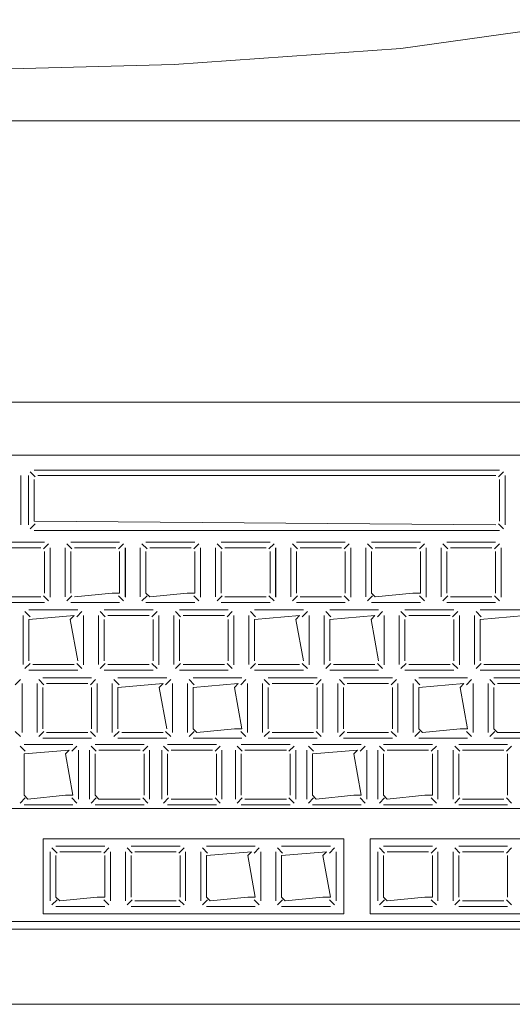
# Model space of a CAD drawing. Header units: feet. Extents: x 8 to 127, y 6 to 90.
# Tile 123 of 256: x 40.458 to 40.5235, y 50.2827 to 50.4135. Entities that reach past the tile are written whole.
import ezdxf

# ---------------------------------------------------------------- set-up
doc = ezdxf.new("R2010")
doc.units = ezdxf.units.FT
doc.header["$MEASUREMENT"] = 0
for name, color, linetype in [('MOBILARIO', 8, 'Continuous'), ('MOBILIÁRIO - móveis', 250, 'Continuous'), ('MOBILIÁRIO2', 250, 'Continuous')]:
    doc.layers.add(name, color=color, linetype=linetype)

msp = doc.modelspace()

# ---------------------------------------------------------------- linework, layer by layer
at = {"layer": 'MOBILARIO', "lineweight": 5}
for p, q in [((40.56614, 50.36268), (40.33814, 50.36268)), ((40.56614, 50.36268), (40.33814, 50.36268)), ((40.53914, 50.35562), (40.44264, 50.35562)), ((40.53914, 50.35562), (40.44264, 50.35562)), ((40.45819, 50.35291), (40.45819, 50.34637)), ((40.45819, 50.35291), (40.45819, 50.34637)), ((40.45919, 50.35291), (40.45919, 50.34637)), ((40.45919, 50.34637), (40.45919, 50.35291)), ((40.45919, 50.35291), (40.45919, 50.34637)), ((40.45919, 50.34637), (40.45919, 50.35291)), ((40.46008, 50.35277), (40.45941, 50.35344)), ((40.46008, 50.35277), (40.45941, 50.35344)), ((40.52183, 50.35366), (40.45994, 50.35366)), ((40.52183, 50.35366), (40.45994, 50.35366)), ((40.46044, 50.35291), (40.52133, 50.35291)), ((40.46044, 50.35291), (40.52133, 50.35291)), ((40.52169, 50.35277), (40.52236, 50.35344)), ((40.52169, 50.35277), (40.52236, 50.35344)), ((40.52258, 50.34637), (40.52258, 50.35291)), ((40.52258, 50.34637), (40.52258, 50.35291)), ((40.45994, 50.34687), (40.45994, 50.35241)), ((40.45994, 50.34687), (40.45994, 50.35241)), ((40.52183, 50.35241), (40.52183, 50.34687)), ((40.52183, 50.35241), (40.52183, 50.34687)), ((40.46008, 50.34652), (40.45941, 50.34584)), ((40.46008, 50.34652), (40.45941, 50.34584)), ((40.52133, 50.34637), (40.45994, 50.34687)), ((40.52133, 50.34637), (40.45994, 50.34687)), ((40.52169, 50.34652), (40.52236, 50.34584)), ((40.52169, 50.34652), (40.52236, 50.34584)), ((40.45994, 50.34562), (40.52183, 50.34562)), ((40.45994, 50.34562), (40.52183, 50.34562)), ((40.46131, 50.34407), (40.45481, 50.34407)), ((40.46131, 50.34407), (40.45481, 50.34407)), ((40.46117, 50.34317), (40.46184, 50.34385)), ((40.46117, 50.34317), (40.46184, 50.34385)), ((40.46496, 50.34317), (40.46428, 50.34385)), ((40.46496, 50.34317), (40.46428, 50.34385)), ((40.47131, 50.34407), (40.46481, 50.34407)), ((40.47131, 50.34407), (40.46481, 50.34407)), ((40.47117, 50.34317), (40.47184, 50.34385)), ((40.47117, 50.34317), (40.47184, 50.34385)), ((40.47496, 50.34317), (40.47428, 50.34385)), ((40.47496, 50.34317), (40.47428, 50.34385)), ((40.48131, 50.34407), (40.47481, 50.34407)), ((40.48131, 50.34407), (40.47481, 50.34407)), ((40.48117, 50.34317), (40.48184, 50.34385)), ((40.48117, 50.34317), (40.48184, 50.34385)), ((40.48496, 50.34317), (40.48428, 50.34385)), ((40.48496, 50.34317), (40.48428, 50.34385)), ((40.49131, 50.34407), (40.48481, 50.34407)), ((40.49131, 50.34407), (40.48481, 50.34407)), ((40.49117, 50.34317), (40.49184, 50.34385)), ((40.49117, 50.34317), (40.49184, 50.34385)), ((40.49496, 50.34317), (40.49428, 50.34385)), ((40.49496, 50.34317), (40.49428, 50.34385)), ((40.50131, 50.34407), (40.49481, 50.34407)), ((40.50131, 50.34407), (40.49481, 50.34407)), ((40.50117, 50.34317), (40.50184, 50.34385)), ((40.50117, 50.34317), (40.50184, 50.34385)), ((40.50496, 50.34317), (40.50428, 50.34385)), ((40.50496, 50.34317), (40.50428, 50.34385)), ((40.51131, 50.34407), (40.50481, 50.34407)), ((40.51131, 50.34407), (40.50481, 50.34407)), ((40.51117, 50.34317), (40.51184, 50.34385)), ((40.51117, 50.34317), (40.51184, 50.34385)), ((40.51496, 50.34317), (40.51428, 50.34385)), ((40.51496, 50.34317), (40.51428, 50.34385)), ((40.52131, 50.34407), (40.51481, 50.34407)), ((40.52131, 50.34407), (40.51481, 50.34407)), ((40.52117, 50.34317), (40.52184, 50.34385)), ((40.52117, 50.34317), (40.52184, 50.34385)), ((40.46081, 50.34332), (40.45531, 50.34332)), ((40.46081, 50.34332), (40.45531, 50.34332)), ((40.46131, 50.33732), (40.46131, 50.34282)), ((40.46131, 50.33732), (40.46131, 50.34282)), ((40.46206, 50.33682), (40.46206, 50.34332)), ((40.46206, 50.33682), (40.46206, 50.34332)), ((40.46207, 50.33678), (40.46207, 50.34332)), ((40.46207, 50.33678), (40.46207, 50.34332)), ((40.46406, 50.34332), (40.46406, 50.33682)), ((40.46406, 50.34332), (40.46406, 50.33682)), ((40.46481, 50.34282), (40.46481, 50.33732)), ((40.46481, 50.34282), (40.46481, 50.33732)), ((40.47081, 50.34332), (40.46531, 50.34332)), ((40.47081, 50.34332), (40.46531, 50.34332)), ((40.47131, 50.33732), (40.47131, 50.34282)), ((40.47131, 50.33732), (40.47131, 50.34282)), ((40.47206, 50.33682), (40.47206, 50.34332)), ((40.47206, 50.33682), (40.47206, 50.34332)), ((40.47207, 50.33678), (40.47207, 50.34332)), ((40.47207, 50.33678), (40.47207, 50.34332)), ((40.47406, 50.34332), (40.47406, 50.33682)), ((40.47406, 50.34332), (40.47406, 50.33682)), ((40.47481, 50.34282), (40.47481, 50.33732)), ((40.47481, 50.34282), (40.47481, 50.33732)), ((40.48081, 50.34332), (40.47531, 50.34332)), ((40.48081, 50.34332), (40.47531, 50.34332)), ((40.48131, 50.33732), (40.48131, 50.34282)), ((40.48131, 50.33732), (40.48131, 50.34282)), ((40.48206, 50.33682), (40.48206, 50.34332)), ((40.48206, 50.33682), (40.48206, 50.34332)), ((40.48207, 50.33678), (40.48207, 50.34332)), ((40.48207, 50.33678), (40.48207, 50.34332)), ((40.48406, 50.34332), (40.48406, 50.33682)), ((40.48406, 50.34332), (40.48406, 50.33682)), ((40.48481, 50.34282), (40.48481, 50.33732)), ((40.48481, 50.34282), (40.48481, 50.33732)), ((40.49081, 50.34332), (40.48531, 50.34332)), ((40.49081, 50.34332), (40.48531, 50.34332)), ((40.49131, 50.33732), (40.49131, 50.34282)), ((40.49131, 50.33732), (40.49131, 50.34282)), ((40.49206, 50.33682), (40.49206, 50.34332)), ((40.49206, 50.33682), (40.49206, 50.34332)), ((40.49207, 50.33678), (40.49207, 50.34332)), ((40.49207, 50.33678), (40.49207, 50.34332)), ((40.49406, 50.34332), (40.49406, 50.33682)), ((40.49406, 50.34332), (40.49406, 50.33682)), ((40.49481, 50.34282), (40.49481, 50.33732)), ((40.49481, 50.34282), (40.49481, 50.33732)), ((40.50081, 50.34332), (40.49531, 50.34332)), ((40.50081, 50.34332), (40.49531, 50.34332)), ((40.50131, 50.33732), (40.50131, 50.34282)), ((40.50131, 50.33732), (40.50131, 50.34282)), ((40.50206, 50.33682), (40.50206, 50.34332)), ((40.50206, 50.33682), (40.50206, 50.34332)), ((40.50207, 50.33678), (40.50207, 50.34332)), ((40.50207, 50.33678), (40.50207, 50.34332)), ((40.50406, 50.34332), (40.50406, 50.33682)), ((40.50406, 50.34332), (40.50406, 50.33682)), ((40.50481, 50.34282), (40.50481, 50.33732)), ((40.50481, 50.34282), (40.50481, 50.33732)), ((40.51081, 50.34332), (40.50531, 50.34332)), ((40.51081, 50.34332), (40.50531, 50.34332)), ((40.51131, 50.33732), (40.51131, 50.34282)), ((40.51131, 50.33732), (40.51131, 50.34282)), ((40.51206, 50.33682), (40.51206, 50.34332)), ((40.51206, 50.33682), (40.51206, 50.34332)), ((40.51207, 50.33678), (40.51207, 50.34332)), ((40.51207, 50.33678), (40.51207, 50.34332)), ((40.51406, 50.34332), (40.51406, 50.33682)), ((40.51406, 50.34332), (40.51406, 50.33682)), ((40.51481, 50.34282), (40.51481, 50.33732)), ((40.51481, 50.34282), (40.51481, 50.33732)), ((40.52081, 50.34332), (40.51531, 50.34332)), ((40.52081, 50.34332), (40.51531, 50.34332)), ((40.52131, 50.33732), (40.52131, 50.34282)), ((40.52131, 50.33732), (40.52131, 50.34282)), ((40.52206, 50.33682), (40.52206, 50.34332)), ((40.52206, 50.33682), (40.52206, 50.34332)), ((40.52207, 50.33678), (40.52207, 50.34332)), ((40.52207, 50.33678), (40.52207, 50.34332)), ((40.46531, 50.33682), (40.47031, 50.33732)), ((40.46531, 50.33682), (40.47031, 50.33732)), ((40.47031, 50.33732), (40.47131, 50.33732)), ((40.47031, 50.33732), (40.47131, 50.33732)), ((40.47481, 50.33732), (40.47531, 50.33682)), ((40.47481, 50.33732), (40.47531, 50.33682)), ((40.47531, 50.33682), (40.48031, 50.33732)), ((40.47531, 50.33682), (40.48031, 50.33732)), ((40.48031, 50.33732), (40.48131, 50.33732)), ((40.48031, 50.33732), (40.48131, 50.33732)), ((40.50481, 50.33732), (40.50531, 50.33682)), ((40.50481, 50.33732), (40.50531, 50.33682)), ((40.50531, 50.33682), (40.51031, 50.33732)), ((40.50531, 50.33682), (40.51031, 50.33732)), ((40.51031, 50.33732), (40.51131, 50.33732)), ((40.51031, 50.33732), (40.51131, 50.33732)), ((40.45481, 50.33607), (40.46131, 50.33607)), ((40.45481, 50.33607), (40.46131, 50.33607)), ((40.45531, 50.33682), (40.46081, 50.33682)), ((40.45531, 50.33682), (40.46081, 50.33682)), ((40.46117, 50.33696), (40.46184, 50.33629)), ((40.46117, 50.33696), (40.46184, 50.33629)), ((40.46496, 50.33696), (40.46428, 50.33629)), ((40.46496, 50.33696), (40.46428, 50.33629)), ((40.46481, 50.33607), (40.47131, 50.33607)), ((40.46481, 50.33607), (40.47131, 50.33607)), ((40.47117, 50.33696), (40.47184, 50.33629)), ((40.47117, 50.33696), (40.47184, 50.33629)), ((40.47496, 50.33696), (40.47428, 50.33629)), ((40.47496, 50.33696), (40.47428, 50.33629)), ((40.47481, 50.33607), (40.48131, 50.33607)), ((40.47481, 50.33607), (40.48131, 50.33607)), ((40.48117, 50.33696), (40.48184, 50.33629)), ((40.48117, 50.33696), (40.48184, 50.33629)), ((40.48496, 50.33696), (40.48428, 50.33629)), ((40.48496, 50.33696), (40.48428, 50.33629)), ((40.48481, 50.33607), (40.49131, 50.33607)), ((40.48481, 50.33607), (40.49131, 50.33607)), ((40.48531, 50.33682), (40.49081, 50.33682)), ((40.48531, 50.33682), (40.49081, 50.33682)), ((40.49117, 50.33696), (40.49184, 50.33629)), ((40.49117, 50.33696), (40.49184, 50.33629)), ((40.49496, 50.33696), (40.49428, 50.33629)), ((40.49496, 50.33696), (40.49428, 50.33629)), ((40.49481, 50.33607), (40.50131, 50.33607)), ((40.49481, 50.33607), (40.50131, 50.33607)), ((40.49531, 50.33682), (40.50081, 50.33682)), ((40.49531, 50.33682), (40.50081, 50.33682)), ((40.50117, 50.33696), (40.50184, 50.33629)), ((40.50117, 50.33696), (40.50184, 50.33629)), ((40.50496, 50.33696), (40.50428, 50.33629)), ((40.50496, 50.33696), (40.50428, 50.33629)), ((40.50481, 50.33607), (40.51131, 50.33607)), ((40.50481, 50.33607), (40.51131, 50.33607)), ((40.51117, 50.33696), (40.51184, 50.33629)), ((40.51117, 50.33696), (40.51184, 50.33629)), ((40.51496, 50.33696), (40.51428, 50.33629)), ((40.51496, 50.33696), (40.51428, 50.33629)), ((40.51481, 50.33607), (40.52131, 50.33607)), ((40.51481, 50.33607), (40.52131, 50.33607)), ((40.51531, 50.33682), (40.52081, 50.33682)), ((40.51531, 50.33682), (40.52081, 50.33682)), ((40.52117, 50.33696), (40.52184, 50.33629)), ((40.52117, 50.33696), (40.52184, 50.33629)), ((40.4594, 50.33417), (40.45872, 50.33485)), ((40.4594, 50.33417), (40.45872, 50.33485)), ((40.46575, 50.33507), (40.45925, 50.33507)), ((40.46575, 50.33507), (40.45925, 50.33507)), ((40.4656, 50.33417), (40.46628, 50.33485)), ((40.4656, 50.33417), (40.46628, 50.33485)), ((40.4694, 50.33417), (40.46872, 50.33485)), ((40.4694, 50.33417), (40.46872, 50.33485)), ((40.47575, 50.33507), (40.46925, 50.33507)), ((40.47575, 50.33507), (40.46925, 50.33507)), ((40.4756, 50.33417), (40.47628, 50.33485)), ((40.4756, 50.33417), (40.47628, 50.33485)), ((40.4794, 50.33417), (40.47872, 50.33485)), ((40.4794, 50.33417), (40.47872, 50.33485)), ((40.48575, 50.33507), (40.47925, 50.33507)), ((40.48575, 50.33507), (40.47925, 50.33507)), ((40.4856, 50.33417), (40.48628, 50.33485)), ((40.4856, 50.33417), (40.48628, 50.33485)), ((40.4894, 50.33417), (40.48872, 50.33485)), ((40.4894, 50.33417), (40.48872, 50.33485)), ((40.49575, 50.33507), (40.48925, 50.33507)), ((40.49575, 50.33507), (40.48925, 50.33507)), ((40.4956, 50.33417), (40.49628, 50.33485)), ((40.4956, 50.33417), (40.49628, 50.33485)), ((40.4994, 50.33417), (40.49872, 50.33485)), ((40.4994, 50.33417), (40.49872, 50.33485)), ((40.50575, 50.33507), (40.49925, 50.33507)), ((40.50575, 50.33507), (40.49925, 50.33507)), ((40.5056, 50.33417), (40.50628, 50.33485)), ((40.5056, 50.33417), (40.50628, 50.33485)), ((40.5094, 50.33417), (40.50872, 50.33485)), ((40.5094, 50.33417), (40.50872, 50.33485)), ((40.51575, 50.33507), (40.50925, 50.33507)), ((40.51575, 50.33507), (40.50925, 50.33507)), ((40.5156, 50.33417), (40.51628, 50.33485)), ((40.5156, 50.33417), (40.51628, 50.33485)), ((40.5194, 50.33417), (40.51872, 50.33485)), ((40.5194, 50.33417), (40.51872, 50.33485)), ((40.52575, 50.33507), (40.51925, 50.33507)), ((40.52575, 50.33507), (40.51925, 50.33507)), ((40.4585, 50.33432), (40.4585, 50.32782)), ((40.4585, 50.33432), (40.4585, 50.32782)), ((40.46525, 50.33432), (40.45925, 50.33382)), ((40.46525, 50.33432), (40.45925, 50.33382)), ((40.45925, 50.33382), (40.45925, 50.32832)), ((40.45925, 50.33382), (40.45925, 50.32832)), ((40.46475, 50.33382), (40.46525, 50.33432)), ((40.46475, 50.33382), (40.46525, 50.33432)), ((40.46575, 50.32832), (40.46475, 50.33382)), ((40.46575, 50.32832), (40.46475, 50.33382)), ((40.4665, 50.32782), (40.4665, 50.33432)), ((40.4665, 50.32782), (40.4665, 50.33432)), ((40.46651, 50.32778), (40.46651, 50.33432)), ((40.46651, 50.32778), (40.46651, 50.33432)), ((40.4685, 50.33432), (40.4685, 50.32782)), ((40.4685, 50.33432), (40.4685, 50.32782)), ((40.46925, 50.33382), (40.46925, 50.32832)), ((40.46925, 50.33382), (40.46925, 50.32832)), ((40.47525, 50.33432), (40.46975, 50.33432)), ((40.47525, 50.33432), (40.46975, 50.33432)), ((40.47575, 50.32832), (40.47575, 50.33382)), ((40.47575, 50.32832), (40.47575, 50.33382)), ((40.4765, 50.32782), (40.4765, 50.33432)), ((40.4765, 50.32782), (40.4765, 50.33432)), ((40.47651, 50.32778), (40.47651, 50.33432)), ((40.47651, 50.32778), (40.47651, 50.33432)), ((40.4785, 50.33432), (40.4785, 50.32782)), ((40.4785, 50.33432), (40.4785, 50.32782)), ((40.47925, 50.33382), (40.47925, 50.32832)), ((40.47925, 50.33382), (40.47925, 50.32832)), ((40.48525, 50.33432), (40.47975, 50.33432)), ((40.48525, 50.33432), (40.47975, 50.33432)), ((40.48575, 50.32832), (40.48575, 50.33382)), ((40.48575, 50.32832), (40.48575, 50.33382)), ((40.4865, 50.32782), (40.4865, 50.33432)), ((40.4865, 50.32782), (40.4865, 50.33432)), ((40.48651, 50.32778), (40.48651, 50.33432)), ((40.48651, 50.32778), (40.48651, 50.33432)), ((40.4885, 50.33432), (40.4885, 50.32782)), ((40.4885, 50.33432), (40.4885, 50.32782)), ((40.49525, 50.33432), (40.48925, 50.33382)), ((40.49525, 50.33432), (40.48925, 50.33382)), ((40.48925, 50.33382), (40.48925, 50.32832)), ((40.48925, 50.33382), (40.48925, 50.32832)), ((40.49475, 50.33382), (40.49525, 50.33432)), ((40.49475, 50.33382), (40.49525, 50.33432)), ((40.49575, 50.32832), (40.49475, 50.33382)), ((40.49575, 50.32832), (40.49475, 50.33382)), ((40.4965, 50.32782), (40.4965, 50.33432)), ((40.4965, 50.32782), (40.4965, 50.33432)), ((40.49651, 50.32778), (40.49651, 50.33432)), ((40.49651, 50.32778), (40.49651, 50.33432)), ((40.4985, 50.33432), (40.4985, 50.32782)), ((40.4985, 50.33432), (40.4985, 50.32782)), ((40.50525, 50.33432), (40.49925, 50.33382)), ((40.50525, 50.33432), (40.49925, 50.33382)), ((40.49925, 50.33382), (40.49925, 50.32832)), ((40.49925, 50.33382), (40.49925, 50.32832)), ((40.50475, 50.33382), (40.50525, 50.33432)), ((40.50475, 50.33382), (40.50525, 50.33432)), ((40.50575, 50.32832), (40.50475, 50.33382)), ((40.50575, 50.32832), (40.50475, 50.33382)), ((40.5065, 50.32782), (40.5065, 50.33432)), ((40.5065, 50.32782), (40.5065, 50.33432)), ((40.50651, 50.32778), (40.50651, 50.33432)), ((40.50651, 50.32778), (40.50651, 50.33432)), ((40.5085, 50.33432), (40.5085, 50.32782)), ((40.5085, 50.33432), (40.5085, 50.32782)), ((40.50925, 50.33382), (40.50925, 50.32832)), ((40.50925, 50.33382), (40.50925, 50.32832)), ((40.51525, 50.33432), (40.50975, 50.33432)), ((40.51525, 50.33432), (40.50975, 50.33432)), ((40.51575, 50.32832), (40.51575, 50.33382)), ((40.51575, 50.32832), (40.51575, 50.33382)), ((40.5165, 50.32782), (40.5165, 50.33432)), ((40.5165, 50.32782), (40.5165, 50.33432)), ((40.51651, 50.32778), (40.51651, 50.33432)), ((40.51651, 50.32778), (40.51651, 50.33432)), ((40.5185, 50.33432), (40.5185, 50.32782)), ((40.5185, 50.33432), (40.5185, 50.32782)), ((40.52525, 50.33432), (40.51925, 50.33382)), ((40.52525, 50.33432), (40.51925, 50.33382)), ((40.51925, 50.33382), (40.51925, 50.32832)), ((40.51925, 50.33382), (40.51925, 50.32832)), ((40.4594, 50.32796), (40.45872, 50.32729)), ((40.4594, 50.32796), (40.45872, 50.32729)), ((40.4656, 50.32796), (40.46628, 50.32729)), ((40.4656, 50.32796), (40.46628, 50.32729)), ((40.4694, 50.32796), (40.46872, 50.32729)), ((40.4694, 50.32796), (40.46872, 50.32729)), ((40.4756, 50.32796), (40.47628, 50.32729)), ((40.4756, 50.32796), (40.47628, 50.32729)), ((40.4794, 50.32796), (40.47872, 50.32729)), ((40.4794, 50.32796), (40.47872, 50.32729)), ((40.4856, 50.32796), (40.48628, 50.32729)), ((40.4856, 50.32796), (40.48628, 50.32729)), ((40.4894, 50.32796), (40.48872, 50.32729)), ((40.4894, 50.32796), (40.48872, 50.32729)), ((40.4956, 50.32796), (40.49628, 50.32729)), ((40.4956, 50.32796), (40.49628, 50.32729)), ((40.4994, 50.32796), (40.49872, 50.32729)), ((40.4994, 50.32796), (40.49872, 50.32729)), ((40.5056, 50.32796), (40.50628, 50.32729)), ((40.5056, 50.32796), (40.50628, 50.32729)), ((40.5094, 50.32796), (40.50872, 50.32729)), ((40.5094, 50.32796), (40.50872, 50.32729)), ((40.5156, 50.32796), (40.51628, 50.32729)), ((40.5156, 50.32796), (40.51628, 50.32729)), ((40.5194, 50.32796), (40.51872, 50.32729)), ((40.5194, 50.32796), (40.51872, 50.32729)), ((40.45925, 50.32707), (40.46575, 50.32707)), ((40.45925, 50.32707), (40.46575, 50.32707)), ((40.45975, 50.32782), (40.46525, 50.32782)), ((40.45975, 50.32782), (40.46525, 50.32782)), ((40.46925, 50.32707), (40.47575, 50.32707)), ((40.46925, 50.32707), (40.47575, 50.32707)), ((40.46975, 50.32782), (40.47525, 50.32782)), ((40.46975, 50.32782), (40.47525, 50.32782)), ((40.47925, 50.32707), (40.48575, 50.32707)), ((40.47925, 50.32707), (40.48575, 50.32707)), ((40.47975, 50.32782), (40.48525, 50.32782)), ((40.47975, 50.32782), (40.48525, 50.32782)), ((40.48925, 50.32707), (40.49575, 50.32707)), ((40.48925, 50.32707), (40.49575, 50.32707)), ((40.48975, 50.32782), (40.49525, 50.32782)), ((40.48975, 50.32782), (40.49525, 50.32782)), ((40.49925, 50.32707), (40.50575, 50.32707)), ((40.49925, 50.32707), (40.50575, 50.32707)), ((40.49975, 50.32782), (40.50525, 50.32782)), ((40.49975, 50.32782), (40.50525, 50.32782)), ((40.50925, 50.32707), (40.51575, 50.32707)), ((40.50925, 50.32707), (40.51575, 50.32707)), ((40.50975, 50.32782), (40.51525, 50.32782)), ((40.50975, 50.32782), (40.51525, 50.32782)), ((40.51925, 50.32707), (40.52575, 50.32707)), ((40.51925, 50.32707), (40.52575, 50.32707)), ((40.51975, 50.32782), (40.52525, 50.32782)), ((40.51975, 50.32782), (40.52525, 50.32782)), ((40.45743, 50.32513), (40.45811, 50.32581)), ((40.45743, 50.32513), (40.45811, 50.32581)), ((40.45833, 50.31878), (40.45833, 50.32528)), ((40.45833, 50.31878), (40.45833, 50.32528)), ((40.46033, 50.32528), (40.46033, 50.31878)), ((40.46033, 50.32528), (40.46033, 50.31878)), ((40.46123, 50.32513), (40.46055, 50.32581)), ((40.46123, 50.32513), (40.46055, 50.32581)), ((40.46758, 50.32603), (40.46108, 50.32603)), ((40.46758, 50.32603), (40.46108, 50.32603)), ((40.46708, 50.32528), (40.46158, 50.32528)), ((40.46708, 50.32528), (40.46158, 50.32528)), ((40.46743, 50.32513), (40.46811, 50.32581)), ((40.46743, 50.32513), (40.46811, 50.32581)), ((40.46833, 50.31878), (40.46833, 50.32528)), ((40.46833, 50.31878), (40.46833, 50.32528)), ((40.47033, 50.32528), (40.47033, 50.31878)), ((40.47033, 50.32528), (40.47033, 50.31878)), ((40.47123, 50.32513), (40.47055, 50.32581)), ((40.47123, 50.32513), (40.47055, 50.32581)), ((40.47758, 50.32603), (40.47108, 50.32603)), ((40.47758, 50.32603), (40.47108, 50.32603)), ((40.47708, 50.32528), (40.47108, 50.32478)), ((40.47708, 50.32528), (40.47108, 50.32478)), ((40.47658, 50.32478), (40.47708, 50.32528)), ((40.47658, 50.32478), (40.47708, 50.32528)), ((40.47743, 50.32513), (40.47811, 50.32581)), ((40.47743, 50.32513), (40.47811, 50.32581)), ((40.47833, 50.31878), (40.47833, 50.32528)), ((40.47833, 50.31878), (40.47833, 50.32528)), ((40.48033, 50.32528), (40.48033, 50.31878)), ((40.48033, 50.32528), (40.48033, 50.31878)), ((40.48123, 50.32513), (40.48055, 50.32581)), ((40.48123, 50.32513), (40.48055, 50.32581)), ((40.48758, 50.32603), (40.48108, 50.32603)), ((40.48758, 50.32603), (40.48108, 50.32603)), ((40.48708, 50.32528), (40.48108, 50.32478)), ((40.48708, 50.32528), (40.48108, 50.32478)), ((40.48658, 50.32478), (40.48708, 50.32528)), ((40.48658, 50.32478), (40.48708, 50.32528)), ((40.48743, 50.32513), (40.48811, 50.32581)), ((40.48743, 50.32513), (40.48811, 50.32581)), ((40.48833, 50.31878), (40.48833, 50.32528)), ((40.48833, 50.31878), (40.48833, 50.32528)), ((40.49033, 50.32528), (40.49033, 50.31878)), ((40.49033, 50.32528), (40.49033, 50.31878)), ((40.49123, 50.32513), (40.49055, 50.32581)), ((40.49123, 50.32513), (40.49055, 50.32581)), ((40.49758, 50.32603), (40.49108, 50.32603)), ((40.49758, 50.32603), (40.49108, 50.32603)), ((40.49708, 50.32528), (40.49158, 50.32528)), ((40.49708, 50.32528), (40.49158, 50.32528)), ((40.49743, 50.32513), (40.49811, 50.32581)), ((40.49743, 50.32513), (40.49811, 50.32581)), ((40.49833, 50.31878), (40.49833, 50.32528)), ((40.49833, 50.31878), (40.49833, 50.32528)), ((40.50033, 50.32528), (40.50033, 50.31878)), ((40.50033, 50.32528), (40.50033, 50.31878)), ((40.50123, 50.32513), (40.50055, 50.32581)), ((40.50123, 50.32513), (40.50055, 50.32581)), ((40.50758, 50.32603), (40.50108, 50.32603)), ((40.50758, 50.32603), (40.50108, 50.32603)), ((40.50708, 50.32528), (40.50158, 50.32528)), ((40.50708, 50.32528), (40.50158, 50.32528)), ((40.50743, 50.32513), (40.50811, 50.32581)), ((40.50743, 50.32513), (40.50811, 50.32581)), ((40.50833, 50.31878), (40.50833, 50.32528)), ((40.50833, 50.31878), (40.50833, 50.32528)), ((40.51033, 50.32528), (40.51033, 50.31878)), ((40.51033, 50.32528), (40.51033, 50.31878)), ((40.51123, 50.32513), (40.51055, 50.32581)), ((40.51123, 50.32513), (40.51055, 50.32581)), ((40.51758, 50.32603), (40.51108, 50.32603)), ((40.51758, 50.32603), (40.51108, 50.32603)), ((40.51708, 50.32528), (40.51108, 50.32478)), ((40.51708, 50.32528), (40.51108, 50.32478)), ((40.51658, 50.32478), (40.51708, 50.32528)), ((40.51658, 50.32478), (40.51708, 50.32528)), ((40.51743, 50.32513), (40.51811, 50.32581)), ((40.51743, 50.32513), (40.51811, 50.32581)), ((40.51833, 50.31878), (40.51833, 50.32528)), ((40.51833, 50.31878), (40.51833, 50.32528)), ((40.52033, 50.32528), (40.52033, 50.31878)), ((40.52033, 50.32528), (40.52033, 50.31878)), ((40.52123, 50.32513), (40.52055, 50.32581)), ((40.52123, 50.32513), (40.52055, 50.32581)), ((40.52758, 50.32603), (40.52108, 50.32603)), ((40.52758, 50.32603), (40.52108, 50.32603)), ((40.52708, 50.32528), (40.52158, 50.32528)), ((40.52708, 50.32528), (40.52158, 50.32528)), ((40.46108, 50.32478), (40.46108, 50.31928)), ((40.46108, 50.32478), (40.46108, 50.31928)), ((40.46758, 50.31928), (40.46758, 50.32478)), ((40.46758, 50.31928), (40.46758, 50.32478)), ((40.47108, 50.32478), (40.47108, 50.31928)), ((40.47108, 50.32478), (40.47108, 50.31928)), ((40.47758, 50.31928), (40.47658, 50.32478)), ((40.47758, 50.31928), (40.47658, 50.32478)), ((40.48108, 50.32478), (40.48108, 50.31928)), ((40.48108, 50.32478), (40.48108, 50.31928)), ((40.48758, 50.31928), (40.48658, 50.32478)), ((40.48758, 50.31928), (40.48658, 50.32478)), ((40.49108, 50.32478), (40.49108, 50.31928)), ((40.49108, 50.32478), (40.49108, 50.31928)), ((40.49758, 50.31928), (40.49758, 50.32478)), ((40.49758, 50.31928), (40.49758, 50.32478)), ((40.50108, 50.32478), (40.50108, 50.31928)), ((40.50108, 50.32478), (40.50108, 50.31928)), ((40.50758, 50.31928), (40.50758, 50.32478)), ((40.50758, 50.31928), (40.50758, 50.32478)), ((40.51108, 50.32478), (40.51108, 50.31928)), ((40.51108, 50.32478), (40.51108, 50.31928)), ((40.51758, 50.31928), (40.51658, 50.32478)), ((40.51758, 50.31928), (40.51658, 50.32478)), ((40.52108, 50.32478), (40.52108, 50.31928)), ((40.52108, 50.32478), (40.52108, 50.31928)), ((40.45743, 50.31893), (40.45811, 50.31825)), ((40.45743, 50.31893), (40.45811, 50.31825)), ((40.46123, 50.31893), (40.46055, 50.31825)), ((40.46123, 50.31893), (40.46055, 50.31825)), ((40.46158, 50.31878), (40.46708, 50.31878)), ((40.46158, 50.31878), (40.46708, 50.31878)), ((40.46743, 50.31893), (40.46811, 50.31825)), ((40.46743, 50.31893), (40.46811, 50.31825)), ((40.47123, 50.31893), (40.47055, 50.31825)), ((40.47123, 50.31893), (40.47055, 50.31825)), ((40.47158, 50.31878), (40.47708, 50.31878)), ((40.47158, 50.31878), (40.47708, 50.31878)), ((40.47743, 50.31893), (40.47811, 50.31825)), ((40.47743, 50.31893), (40.47811, 50.31825)), ((40.48123, 50.31893), (40.48055, 50.31825)), ((40.48123, 50.31893), (40.48055, 50.31825)), ((40.48108, 50.31928), (40.48158, 50.31878)), ((40.48108, 50.31928), (40.48158, 50.31878)), ((40.48158, 50.31878), (40.48658, 50.31928)), ((40.48158, 50.31878), (40.48658, 50.31928)), ((40.48658, 50.31928), (40.48758, 50.31928)), ((40.48658, 50.31928), (40.48758, 50.31928)), ((40.48743, 50.31893), (40.48811, 50.31825)), ((40.48743, 50.31893), (40.48811, 50.31825)), ((40.49123, 50.31893), (40.49055, 50.31825)), ((40.49123, 50.31893), (40.49055, 50.31825)), ((40.49158, 50.31878), (40.49708, 50.31878)), ((40.49158, 50.31878), (40.49708, 50.31878)), ((40.49743, 50.31893), (40.49811, 50.31825)), ((40.49743, 50.31893), (40.49811, 50.31825)), ((40.50123, 50.31893), (40.50055, 50.31825)), ((40.50123, 50.31893), (40.50055, 50.31825)), ((40.50158, 50.31878), (40.50708, 50.31878)), ((40.50158, 50.31878), (40.50708, 50.31878)), ((40.50743, 50.31893), (40.50811, 50.31825)), ((40.50743, 50.31893), (40.50811, 50.31825)), ((40.51123, 50.31893), (40.51055, 50.31825)), ((40.51123, 50.31893), (40.51055, 50.31825)), ((40.51108, 50.31928), (40.51158, 50.31878)), ((40.51108, 50.31928), (40.51158, 50.31878)), ((40.51158, 50.31878), (40.51658, 50.31928)), ((40.51158, 50.31878), (40.51658, 50.31928)), ((40.51658, 50.31928), (40.51758, 50.31928)), ((40.51658, 50.31928), (40.51758, 50.31928)), ((40.51743, 50.31893), (40.51811, 50.31825)), ((40.51743, 50.31893), (40.51811, 50.31825)), ((40.52123, 50.31893), (40.52055, 50.31825)), ((40.52123, 50.31893), (40.52055, 50.31825)), ((40.52108, 50.31928), (40.52158, 50.31878)), ((40.52108, 50.31928), (40.52158, 50.31878)), ((40.52158, 50.31878), (40.52708, 50.31878)), ((40.52158, 50.31878), (40.52708, 50.31878)), ((40.46108, 50.31803), (40.46758, 50.31803)), ((40.46108, 50.31803), (40.46758, 50.31803)), ((40.47108, 50.31803), (40.47758, 50.31803)), ((40.47108, 50.31803), (40.47758, 50.31803)), ((40.48108, 50.31803), (40.48758, 50.31803)), ((40.48108, 50.31803), (40.48758, 50.31803)), ((40.49108, 50.31803), (40.49758, 50.31803)), ((40.49108, 50.31803), (40.49758, 50.31803)), ((40.50108, 50.31803), (40.50758, 50.31803)), ((40.50108, 50.31803), (40.50758, 50.31803)), ((40.51108, 50.31803), (40.51758, 50.31803)), ((40.51108, 50.31803), (40.51758, 50.31803)), ((40.52108, 50.31803), (40.52758, 50.31803)), ((40.52108, 50.31803), (40.52758, 50.31803)), ((40.45874, 50.3163), (40.45806, 50.31698)), ((40.45874, 50.3163), (40.45806, 50.31698)), ((40.46509, 50.3172), (40.45859, 50.3172)), ((40.46509, 50.3172), (40.45859, 50.3172)), ((40.46459, 50.31645), (40.45859, 50.31595)), ((40.46459, 50.31645), (40.45859, 50.31595)), ((40.46409, 50.31595), (40.46459, 50.31645)), ((40.46409, 50.31595), (40.46459, 50.31645)), ((40.46494, 50.3163), (40.46562, 50.31698)), ((40.46494, 50.3163), (40.46562, 50.31698)), ((40.46584, 50.30995), (40.46584, 50.31645)), ((40.46584, 50.30995), (40.46584, 50.31645)), ((40.4673, 50.31645), (40.4673, 50.30995)), ((40.4673, 50.31645), (40.4673, 50.30995)), ((40.46819, 50.3163), (40.46752, 50.31698)), ((40.46819, 50.3163), (40.46752, 50.31698)), ((40.47455, 50.3172), (40.46805, 50.3172)), ((40.47455, 50.3172), (40.46805, 50.3172)), ((40.47405, 50.31645), (40.46855, 50.31645)), ((40.47405, 50.31645), (40.46855, 50.31645)), ((40.4744, 50.3163), (40.47508, 50.31698)), ((40.4744, 50.3163), (40.47508, 50.31698)), ((40.4753, 50.30995), (40.4753, 50.31645)), ((40.4753, 50.30995), (40.4753, 50.31645)), ((40.47692, 50.31645), (40.47692, 50.30995)), ((40.47692, 50.31645), (40.47692, 50.30995)), ((40.47781, 50.3163), (40.47714, 50.31698)), ((40.47781, 50.3163), (40.47714, 50.31698)), ((40.48417, 50.3172), (40.47767, 50.3172)), ((40.48417, 50.3172), (40.47767, 50.3172)), ((40.48367, 50.31645), (40.47817, 50.31645)), ((40.48367, 50.31645), (40.47817, 50.31645)), ((40.48402, 50.3163), (40.4847, 50.31698)), ((40.48402, 50.3163), (40.4847, 50.31698)), ((40.48492, 50.30995), (40.48492, 50.31645)), ((40.48492, 50.30995), (40.48492, 50.31645)), ((40.48673, 50.31645), (40.48673, 50.30995)), ((40.48673, 50.31645), (40.48673, 50.30995)), ((40.48762, 50.3163), (40.48695, 50.31698)), ((40.48762, 50.3163), (40.48695, 50.31698)), ((40.49398, 50.3172), (40.48748, 50.3172)), ((40.49398, 50.3172), (40.48748, 50.3172)), ((40.49348, 50.31645), (40.48798, 50.31645)), ((40.49348, 50.31645), (40.48798, 50.31645)), ((40.49383, 50.3163), (40.49451, 50.31698)), ((40.49383, 50.3163), (40.49451, 50.31698)), ((40.49473, 50.30995), (40.49473, 50.31645)), ((40.49473, 50.30995), (40.49473, 50.31645)), ((40.4962, 50.31645), (40.4962, 50.30995)), ((40.4962, 50.31645), (40.4962, 50.30995)), ((40.49709, 50.3163), (40.49642, 50.31698)), ((40.49709, 50.3163), (40.49642, 50.31698)), ((40.50345, 50.3172), (40.49695, 50.3172)), ((40.50345, 50.3172), (40.49695, 50.3172)), ((40.50295, 50.31645), (40.49695, 50.31595)), ((40.50295, 50.31645), (40.49695, 50.31595)), ((40.50245, 50.31595), (40.50295, 50.31645)), ((40.50245, 50.31595), (40.50295, 50.31645)), ((40.5033, 50.3163), (40.50398, 50.31698)), ((40.5033, 50.3163), (40.50398, 50.31698)), ((40.5042, 50.30995), (40.5042, 50.31645)), ((40.5042, 50.30995), (40.5042, 50.31645)), ((40.50565, 50.31645), (40.50565, 50.30995)), ((40.50565, 50.31645), (40.50565, 50.30995)), ((40.50654, 50.3163), (40.50587, 50.31698)), ((40.50654, 50.3163), (40.50587, 50.31698)), ((40.5129, 50.3172), (40.5064, 50.3172)), ((40.5129, 50.3172), (40.5064, 50.3172)), ((40.5124, 50.31645), (40.5069, 50.31645)), ((40.5124, 50.31645), (40.5069, 50.31645)), ((40.51275, 50.3163), (40.51343, 50.31698)), ((40.51275, 50.3163), (40.51343, 50.31698)), ((40.51365, 50.30995), (40.51365, 50.31645)), ((40.51365, 50.30995), (40.51365, 50.31645)), ((40.51565, 50.31645), (40.51565, 50.30995)), ((40.51565, 50.31645), (40.51565, 50.30995)), ((40.51654, 50.3163), (40.51587, 50.31698)), ((40.51654, 50.3163), (40.51587, 50.31698)), ((40.5229, 50.3172), (40.5164, 50.3172)), ((40.5229, 50.3172), (40.5164, 50.3172)), ((40.5224, 50.31645), (40.5169, 50.31645)), ((40.5224, 50.31645), (40.5169, 50.31645)), ((40.52275, 50.3163), (40.52343, 50.31698)), ((40.52275, 50.3163), (40.52343, 50.31698)), ((40.45859, 50.31595), (40.45859, 50.31045)), ((40.45859, 50.31595), (40.45859, 50.31045)), ((40.46509, 50.31045), (40.46409, 50.31595)), ((40.46509, 50.31045), (40.46409, 50.31595)), ((40.46805, 50.31595), (40.46805, 50.31045)), ((40.46805, 50.31595), (40.46805, 50.31045)), ((40.47455, 50.31045), (40.47455, 50.31595)), ((40.47455, 50.31045), (40.47455, 50.31595)), ((40.47767, 50.31595), (40.47767, 50.31045)), ((40.47767, 50.31595), (40.47767, 50.31045)), ((40.48417, 50.31045), (40.48417, 50.31595)), ((40.48417, 50.31045), (40.48417, 50.31595)), ((40.48748, 50.31595), (40.48748, 50.31045)), ((40.48748, 50.31595), (40.48748, 50.31045)), ((40.49398, 50.31045), (40.49398, 50.31595)), ((40.49398, 50.31045), (40.49398, 50.31595)), ((40.49695, 50.31595), (40.49695, 50.31045)), ((40.49695, 50.31595), (40.49695, 50.31045)), ((40.50345, 50.31045), (40.50245, 50.31595)), ((40.50345, 50.31045), (40.50245, 50.31595)), ((40.5064, 50.31595), (40.5064, 50.31045)), ((40.5064, 50.31595), (40.5064, 50.31045)), ((40.5129, 50.31045), (40.5129, 50.31595)), ((40.5129, 50.31045), (40.5129, 50.31595)), ((40.5164, 50.31595), (40.5164, 50.31045)), ((40.5164, 50.31595), (40.5164, 50.31045)), ((40.5229, 50.31045), (40.5229, 50.31595)), ((40.5229, 50.31045), (40.5229, 50.31595)), ((40.45874, 50.31009), (40.45806, 50.30942)), ((40.45874, 50.31009), (40.45806, 50.30942)), ((40.45859, 50.31045), (40.45909, 50.30995)), ((40.45859, 50.31045), (40.45909, 50.30995)), ((40.45909, 50.30995), (40.46409, 50.31045)), ((40.45909, 50.30995), (40.46409, 50.31045)), ((40.46409, 50.31045), (40.46509, 50.31045)), ((40.46409, 50.31045), (40.46509, 50.31045)), ((40.46494, 50.31009), (40.46562, 50.30942)), ((40.46494, 50.31009), (40.46562, 50.30942)), ((40.46819, 50.31009), (40.46752, 50.30942)), ((40.46819, 50.31009), (40.46752, 50.30942)), ((40.46805, 50.31045), (40.46855, 50.30995)), ((40.46805, 50.31045), (40.46855, 50.30995)), ((40.46855, 50.30995), (40.47405, 50.30995)), ((40.46855, 50.30995), (40.47405, 50.30995)), ((40.4744, 50.31009), (40.47508, 50.30942)), ((40.4744, 50.31009), (40.47508, 50.30942)), ((40.47781, 50.31009), (40.47714, 50.30942)), ((40.47781, 50.31009), (40.47714, 50.30942)), ((40.47817, 50.30995), (40.48367, 50.30995)), ((40.47817, 50.30995), (40.48367, 50.30995)), ((40.48402, 50.31009), (40.4847, 50.30942)), ((40.48402, 50.31009), (40.4847, 50.30942)), ((40.48762, 50.31009), (40.48695, 50.30942)), ((40.48762, 50.31009), (40.48695, 50.30942)), ((40.48798, 50.30995), (40.49348, 50.30995)), ((40.48798, 50.30995), (40.49348, 50.30995)), ((40.49383, 50.31009), (40.49451, 50.30942)), ((40.49383, 50.31009), (40.49451, 50.30942)), ((40.49709, 50.31009), (40.49642, 50.30942)), ((40.49709, 50.31009), (40.49642, 50.30942)), ((40.49695, 50.31045), (40.49745, 50.30995)), ((40.49695, 50.31045), (40.49745, 50.30995)), ((40.49745, 50.30995), (40.50245, 50.31045)), ((40.49745, 50.30995), (40.50245, 50.31045)), ((40.50245, 50.31045), (40.50345, 50.31045)), ((40.50245, 50.31045), (40.50345, 50.31045)), ((40.5033, 50.31009), (40.50398, 50.30942)), ((40.5033, 50.31009), (40.50398, 50.30942)), ((40.50654, 50.31009), (40.50587, 50.30942)), ((40.50654, 50.31009), (40.50587, 50.30942)), ((40.5064, 50.31045), (40.5069, 50.30995)), ((40.5064, 50.31045), (40.5069, 50.30995)), ((40.5069, 50.30995), (40.5119, 50.31045)), ((40.5069, 50.30995), (40.5119, 50.31045)), ((40.5119, 50.31045), (40.5129, 50.31045)), ((40.5119, 50.31045), (40.5129, 50.31045)), ((40.51275, 50.31009), (40.51343, 50.30942)), ((40.51275, 50.31009), (40.51343, 50.30942)), ((40.51654, 50.31009), (40.51587, 50.30942)), ((40.51654, 50.31009), (40.51587, 50.30942)), ((40.5169, 50.30995), (40.5224, 50.30995)), ((40.5169, 50.30995), (40.5224, 50.30995)), ((40.52275, 50.31009), (40.52343, 50.30942)), ((40.52275, 50.31009), (40.52343, 50.30942)), ((40.41764, 50.30868), (40.56214, 50.30868)), ((40.41764, 50.30868), (40.56214, 50.30868)), ((40.45859, 50.3092), (40.46509, 50.3092)), ((40.45859, 50.3092), (40.46509, 50.3092)), ((40.46805, 50.3092), (40.47455, 50.3092)), ((40.46805, 50.3092), (40.47455, 50.3092)), ((40.47767, 50.3092), (40.48417, 50.3092)), ((40.47767, 50.3092), (40.48417, 50.3092)), ((40.48748, 50.3092), (40.49398, 50.3092)), ((40.48748, 50.3092), (40.49398, 50.3092)), ((40.49695, 50.3092), (40.50345, 50.3092)), ((40.49695, 50.3092), (40.50345, 50.3092)), ((40.5064, 50.3092), (40.5129, 50.3092)), ((40.5064, 50.3092), (40.5129, 50.3092)), ((40.5164, 50.3092), (40.5229, 50.3092)), ((40.5164, 50.3092), (40.5229, 50.3092)), ((40.50114, 50.30468), (40.46114, 50.30468)), ((40.46114, 50.30468), (40.46114, 50.29468)), ((40.50114, 50.30468), (40.46114, 50.30468)), ((40.46114, 50.30468), (40.46114, 50.29468)), ((40.50114, 50.29468), (40.50114, 50.30468)), ((40.50114, 50.29468), (40.50114, 50.30468)), ((40.54464, 50.30468), (40.50464, 50.30468)), ((40.50464, 50.30468), (40.50464, 50.29468)), ((40.54464, 50.30468), (40.50464, 50.30468)), ((40.50464, 50.30468), (40.50464, 50.29468)), ((40.46299, 50.30278), (40.46231, 50.30346)), ((40.46299, 50.30278), (40.46231, 50.30346)), ((40.46934, 50.30368), (40.46284, 50.30368)), ((40.46934, 50.30368), (40.46284, 50.30368)), ((40.4692, 50.30278), (40.46987, 50.30346)), ((40.4692, 50.30278), (40.46987, 50.30346)), ((40.47299, 50.30278), (40.47231, 50.30346)), ((40.47299, 50.30278), (40.47231, 50.30346)), ((40.47934, 50.30368), (40.47284, 50.30368)), ((40.47934, 50.30368), (40.47284, 50.30368)), ((40.4792, 50.30278), (40.47987, 50.30346)), ((40.4792, 50.30278), (40.47987, 50.30346)), ((40.48299, 50.30278), (40.48231, 50.30346)), ((40.48299, 50.30278), (40.48231, 50.30346)), ((40.48934, 50.30368), (40.48284, 50.30368)), ((40.48934, 50.30368), (40.48284, 50.30368)), ((40.4892, 50.30278), (40.48987, 50.30346)), ((40.4892, 50.30278), (40.48987, 50.30346)), ((40.49299, 50.30278), (40.49231, 50.30346)), ((40.49299, 50.30278), (40.49231, 50.30346)), ((40.49934, 50.30368), (40.49284, 50.30368)), ((40.49934, 50.30368), (40.49284, 50.30368)), ((40.4992, 50.30278), (40.49987, 50.30346)), ((40.4992, 50.30278), (40.49987, 50.30346)), ((40.50654, 50.30278), (40.50587, 50.30346)), ((40.50654, 50.30278), (40.50587, 50.30346)), ((40.5129, 50.30368), (40.5064, 50.30368)), ((40.5129, 50.30368), (40.5064, 50.30368)), ((40.51275, 50.30278), (40.51343, 50.30346)), ((40.51275, 50.30278), (40.51343, 50.30346)), ((40.51654, 50.30278), (40.51587, 50.30346)), ((40.51654, 50.30278), (40.51587, 50.30346)), ((40.5229, 50.30368), (40.5164, 50.30368)), ((40.5229, 50.30368), (40.5164, 50.30368)), ((40.52275, 50.30278), (40.52343, 50.30346)), ((40.52275, 50.30278), (40.52343, 50.30346)), ((40.46209, 50.30293), (40.46209, 50.29643)), ((40.46209, 50.30293), (40.46209, 50.29643)), ((40.46284, 50.30243), (40.46284, 50.29693)), ((40.46284, 50.30243), (40.46284, 50.29693)), ((40.46884, 50.30293), (40.46334, 50.30293)), ((40.46884, 50.30293), (40.46334, 50.30293)), ((40.46934, 50.29693), (40.46934, 50.30243)), ((40.46934, 50.29693), (40.46934, 50.30243)), ((40.47009, 50.29643), (40.47009, 50.30293)), ((40.47009, 50.29643), (40.47009, 50.30293)), ((40.47209, 50.30293), (40.47209, 50.29643)), ((40.47209, 50.30293), (40.47209, 50.29643)), ((40.47284, 50.30243), (40.47284, 50.29693)), ((40.47284, 50.30243), (40.47284, 50.29693)), ((40.47884, 50.30293), (40.47334, 50.30293)), ((40.47884, 50.30293), (40.47334, 50.30293)), ((40.47934, 50.29693), (40.47934, 50.30243)), ((40.47934, 50.29693), (40.47934, 50.30243)), ((40.48009, 50.29643), (40.48009, 50.30293)), ((40.48009, 50.29643), (40.48009, 50.30293)), ((40.48209, 50.30293), (40.48209, 50.29643)), ((40.48209, 50.30293), (40.48209, 50.29643)), ((40.48884, 50.30293), (40.48284, 50.30243)), ((40.48884, 50.30293), (40.48284, 50.30243)), ((40.48284, 50.30243), (40.48284, 50.29693)), ((40.48284, 50.30243), (40.48284, 50.29693)), ((40.48834, 50.30243), (40.48884, 50.30293)), ((40.48834, 50.30243), (40.48884, 50.30293)), ((40.48934, 50.29693), (40.48834, 50.30243)), ((40.48934, 50.29693), (40.48834, 50.30243)), ((40.49009, 50.29643), (40.49009, 50.30293)), ((40.49009, 50.29643), (40.49009, 50.30293)), ((40.49209, 50.30293), (40.49209, 50.29643)), ((40.49209, 50.30293), (40.49209, 50.29643)), ((40.49884, 50.30293), (40.49284, 50.30243)), ((40.49884, 50.30293), (40.49284, 50.30243)), ((40.49284, 50.30243), (40.49284, 50.29693)), ((40.49284, 50.30243), (40.49284, 50.29693)), ((40.49834, 50.30243), (40.49884, 50.30293)), ((40.49834, 50.30243), (40.49884, 50.30293)), ((40.49934, 50.29693), (40.49834, 50.30243)), ((40.49934, 50.29693), (40.49834, 50.30243)), ((40.50009, 50.29643), (40.50009, 50.30293)), ((40.50009, 50.29643), (40.50009, 50.30293)), ((40.50565, 50.30293), (40.50565, 50.29643)), ((40.50565, 50.30293), (40.50565, 50.29643)), ((40.5064, 50.30243), (40.5064, 50.29693)), ((40.5064, 50.30243), (40.5064, 50.29693)), ((40.5124, 50.30293), (40.5069, 50.30293)), ((40.5124, 50.30293), (40.5069, 50.30293)), ((40.5129, 50.29693), (40.5129, 50.30243)), ((40.5129, 50.29693), (40.5129, 50.30243)), ((40.51365, 50.29643), (40.51365, 50.30293)), ((40.51365, 50.29643), (40.51365, 50.30293)), ((40.51565, 50.30293), (40.51565, 50.29643)), ((40.51565, 50.30293), (40.51565, 50.29643)), ((40.5164, 50.30243), (40.5164, 50.29693)), ((40.5164, 50.30243), (40.5164, 50.29693)), ((40.5224, 50.30293), (40.5169, 50.30293)), ((40.5224, 50.30293), (40.5169, 50.30293)), ((40.5229, 50.29693), (40.5229, 50.30243)), ((40.5229, 50.29693), (40.5229, 50.30243)), ((40.46299, 50.29658), (40.46231, 50.2959)), ((40.46299, 50.29658), (40.46231, 50.2959)), ((40.46284, 50.29693), (40.46334, 50.29643)), ((40.46284, 50.29693), (40.46334, 50.29643)), ((40.46334, 50.29643), (40.46834, 50.29693)), ((40.46334, 50.29643), (40.46834, 50.29693)), ((40.46834, 50.29693), (40.46934, 50.29693)), ((40.46834, 50.29693), (40.46934, 50.29693)), ((40.4692, 50.29658), (40.46987, 50.2959)), ((40.4692, 50.29658), (40.46987, 50.2959)), ((40.47299, 50.29658), (40.47231, 50.2959)), ((40.47299, 50.29658), (40.47231, 50.2959)), ((40.4792, 50.29658), (40.47987, 50.2959)), ((40.4792, 50.29658), (40.47987, 50.2959)), ((40.48299, 50.29658), (40.48231, 50.2959)), ((40.48299, 50.29658), (40.48231, 50.2959)), ((40.48284, 50.29693), (40.48334, 50.29643)), ((40.48284, 50.29693), (40.48334, 50.29643)), ((40.48334, 50.29643), (40.48834, 50.29693)), ((40.48334, 50.29643), (40.48834, 50.29693)), ((40.48834, 50.29693), (40.48934, 50.29693)), ((40.48834, 50.29693), (40.48934, 50.29693)), ((40.4892, 50.29658), (40.48987, 50.2959)), ((40.4892, 50.29658), (40.48987, 50.2959)), ((40.49299, 50.29658), (40.49231, 50.2959)), ((40.49299, 50.29658), (40.49231, 50.2959)), ((40.49284, 50.29693), (40.49334, 50.29643)), ((40.49284, 50.29693), (40.49334, 50.29643)), ((40.49334, 50.29643), (40.49834, 50.29693)), ((40.49334, 50.29643), (40.49834, 50.29693)), ((40.49834, 50.29693), (40.49934, 50.29693)), ((40.49834, 50.29693), (40.49934, 50.29693)), ((40.4992, 50.29658), (40.49987, 50.2959)), ((40.4992, 50.29658), (40.49987, 50.2959)), ((40.50654, 50.29658), (40.50587, 50.2959)), ((40.50654, 50.29658), (40.50587, 50.2959)), ((40.5064, 50.29693), (40.5069, 50.29643)), ((40.5064, 50.29693), (40.5069, 50.29643)), ((40.5069, 50.29643), (40.5119, 50.29693)), ((40.5069, 50.29643), (40.5119, 50.29693)), ((40.5119, 50.29693), (40.5129, 50.29693)), ((40.5119, 50.29693), (40.5129, 50.29693)), ((40.51275, 50.29658), (40.51343, 50.2959)), ((40.51275, 50.29658), (40.51343, 50.2959)), ((40.51654, 50.29658), (40.51587, 50.2959)), ((40.51654, 50.29658), (40.51587, 50.2959)), ((40.52275, 50.29658), (40.52343, 50.2959)), ((40.52275, 50.29658), (40.52343, 50.2959)), ((40.46284, 50.29568), (40.46934, 50.29568)), ((40.46284, 50.29568), (40.46934, 50.29568)), ((40.47284, 50.29568), (40.47934, 50.29568)), ((40.47284, 50.29568), (40.47934, 50.29568)), ((40.47334, 50.29643), (40.47884, 50.29643)), ((40.47334, 50.29643), (40.47884, 50.29643)), ((40.48284, 50.29568), (40.48934, 50.29568)), ((40.48284, 50.29568), (40.48934, 50.29568)), ((40.49284, 50.29568), (40.49934, 50.29568)), ((40.49284, 50.29568), (40.49934, 50.29568)), ((40.5064, 50.29568), (40.5129, 50.29568)), ((40.5064, 50.29568), (40.5129, 50.29568)), ((40.5164, 50.29568), (40.5229, 50.29568)), ((40.5164, 50.29568), (40.5229, 50.29568)), ((40.5169, 50.29643), (40.5224, 50.29643)), ((40.5169, 50.29643), (40.5224, 50.29643)), ((40.46114, 50.29468), (40.50114, 50.29468)), ((40.46114, 50.29468), (40.50114, 50.29468)), ((40.50464, 50.29468), (40.54464, 50.29468)), ((40.50464, 50.29468), (40.54464, 50.29468)), ((40.56214, 50.29368), (40.38414, 50.29368)), ((40.56214, 50.29368), (40.38414, 50.29368)), ((40.38414, 50.29268), (40.56214, 50.29268)), ((40.38414, 50.29268), (40.56214, 50.29268)), ((40.33814, 50.28268), (40.56614, 50.28268)), ((40.33814, 50.28268), (40.56614, 50.28268))]:
    msp.add_line(p, q, dxfattribs=at)
at = {"layer": 'MOBILARIO'}
for centre in [(40.46044, 50.34687), (40.46044, 50.34687), (40.47081, 50.33732), (40.47081, 50.33732), (40.47531, 50.33732), (40.47531, 50.33732), (40.48081, 50.33732), (40.48081, 50.33732), (40.50531, 50.33732), (40.50531, 50.33732), (40.51081, 50.33732), (40.51081, 50.33732), (40.45975, 50.33382), (40.45975, 50.33382), (40.46525, 50.33382), (40.46525, 50.33382), (40.48975, 50.33382), (40.48975, 50.33382), (40.49525, 50.33382), (40.49525, 50.33382), (40.49975, 50.33382), (40.49975, 50.33382), (40.50525, 50.33382), (40.50525, 50.33382), (40.51975, 50.33382), (40.51975, 50.33382), (40.47158, 50.32478), (40.47158, 50.32478), (40.47708, 50.32478), (40.47708, 50.32478), (40.48158, 50.32478), (40.48158, 50.32478), (40.48708, 50.32478), (40.48708, 50.32478), (40.51158, 50.32478), (40.51158, 50.32478), (40.51708, 50.32478), (40.51708, 50.32478), (40.48158, 50.31928), (40.48158, 50.31928), (40.48708, 50.31928), (40.48708, 50.31928), (40.51158, 50.31928), (40.51158, 50.31928), (40.51708, 50.31928), (40.51708, 50.31928), (40.52158, 50.31928), (40.52158, 50.31928), (40.45909, 50.31595), (40.45909, 50.31595), (40.46459, 50.31595), (40.46459, 50.31595), (40.49745, 50.31595), (40.49745, 50.31595), (40.50295, 50.31595), (40.50295, 50.31595), (40.45909, 50.31045), (40.45909, 50.31045), (40.46459, 50.31045), (40.46459, 50.31045), (40.46855, 50.31045), (40.46855, 50.31045), (40.49745, 50.31045), (40.49745, 50.31045), (40.50295, 50.31045), (40.50295, 50.31045), (40.5069, 50.31045), (40.5069, 50.31045), (40.5124, 50.31045), (40.5124, 50.31045), (40.48334, 50.30243), (40.48334, 50.30243), (40.48884, 50.30243), (40.48884, 50.30243), (40.49334, 50.30243), (40.49334, 50.30243), (40.49884, 50.30243), (40.49884, 50.30243), (40.46334, 50.29693), (40.46334, 50.29693), (40.46884, 50.29693), (40.46884, 50.29693), (40.48334, 50.29693), (40.48334, 50.29693), (40.48884, 50.29693), (40.48884, 50.29693), (40.49334, 50.29693), (40.49334, 50.29693), (40.49884, 50.29693), (40.49884, 50.29693), (40.5069, 50.29693), (40.5069, 50.29693), (40.5124, 50.29693), (40.5124, 50.29693)]:
    msp.add_arc(centre, 0.0005, 0, 0, dxfattribs=at)
at = {"layer": 'MOBILIÁRIO - móveis', "lineweight": 5}
for p, q in [((40.53595, 50.41349), (40.50872, 50.40964)), ((40.50872, 50.40964), (40.47858, 50.40754)), ((40.47858, 50.40754), (40.44987, 50.40675))]:
    msp.add_line(p, q, dxfattribs=at)
at = {"layer": 'MOBILIÁRIO2', "lineweight": 5}
msp.add_line((39.86522, 50.40004), (41.36522, 50.40004), dxfattribs=at)

doc.saveas('drawing.dxf')
